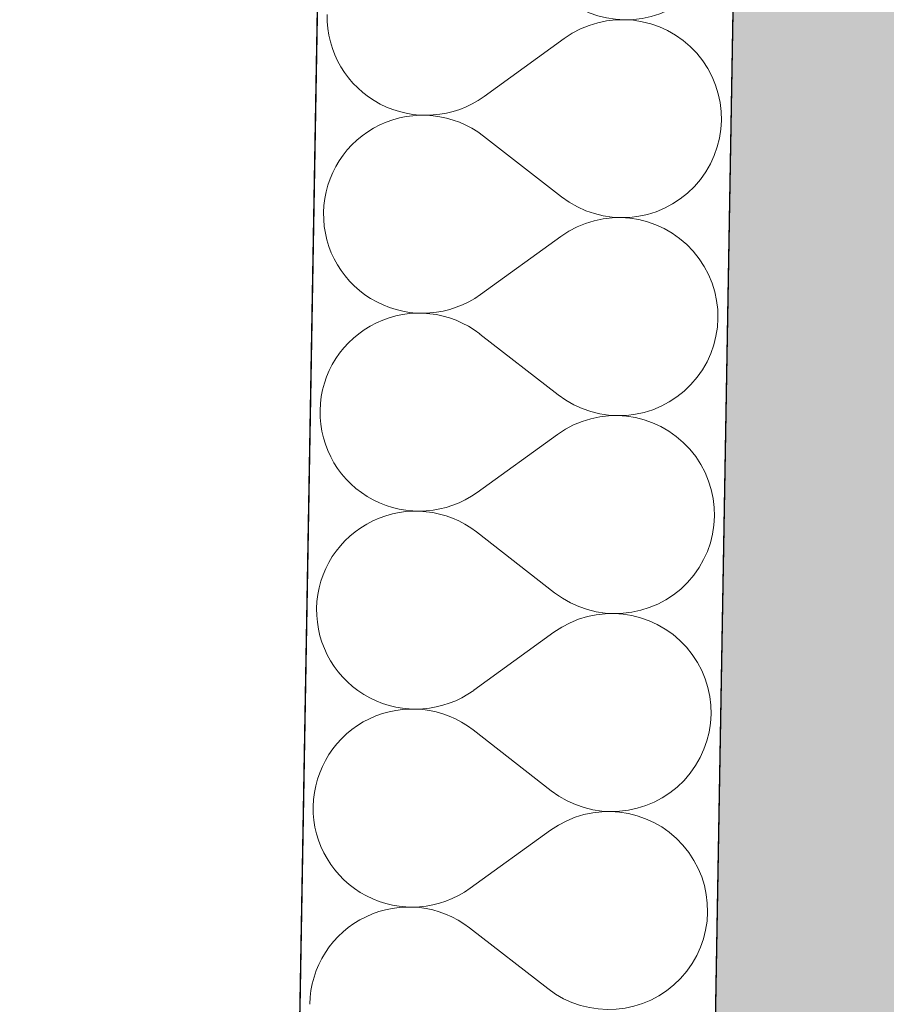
# Model space of a CAD drawing. Header units: millimetres. Extents: x -24674 to 2959, y -2716 to 20653.
# Tile 39 of 161: x -20642 to -20309, y 6530 to 6909. Entities that reach past the tile are written whole.
import ezdxf

# ---------------------------------------------------------------- set-up
doc = ezdxf.new("R2010")
doc.units = ezdxf.units.MM
doc.header["$MEASUREMENT"] = 0
doc.linetypes.add('Wipeout_Contour', pattern=[1000, 0, -1000])
for name, color, linetype in [('9._POHLED ZÁPADNÍ_1_Konstrukce - nosné', 7, 'Continuous'), ('9._POHLED ZÁPADNÍ_1_Nové_Konstrukce - nosné', 7, 'Continuous'), ('9._POHLED ZÁPADNÍ_1_Nové_Výplně – Řezové', 7, 'Continuous'), ('9._POHLED ZÁPADNÍ_1_Výplně – Řezové', 7, 'Continuous'), ('9._POHLED ZÁPADNÍ_1_VÝTAH VAR 1', 7, 'Continuous')]:
    doc.layers.add(name, color=color, linetype=linetype)

# ---------------------------------------------------------------- blocks, each defined once
blk = doc.blocks.new('*X4', base_point=(-27719.5, -6043.99))
at = {"layer": '9._POHLED ZÁPADNÍ_1_Nové_Výplně – Řezové', "color": 21, "linetype": 'Continuous', "lineweight": 20, "true_color": 0xffaaaa}
for p, q in [((-20523.75, 6911.2), (-20523.7, 6908.48)), ((-20523.7, 6908.48), (-20523.46, 6905.77)), ((-20420.27, 6907.84), (-20422.87, 6907.03)), ((-20417.62, 6908.47), (-20420.27, 6907.84)), ((-20414.94, 6908.91), (-20417.62, 6908.47)), ((-20412.23, 6909.15), (-20414.94, 6908.91)), ((-20409.51, 6909.21), (-20412.23, 6909.15)), ((-20406.79, 6909.06), (-20409.51, 6909.21)), ((-20404.09, 6908.73), (-20406.79, 6909.06)), ((-20401.42, 6908.2), (-20404.09, 6908.73)), ((-20398.8, 6907.48), (-20401.42, 6908.2)), ((-20396.23, 6906.58), (-20398.8, 6907.48)), ((-20523.46, 6905.77), (-20523.02, 6903.08)), ((-20427.85, 6904.85), (-20430.21, 6903.5)), ((-20425.4, 6906.03), (-20427.85, 6904.85)), ((-20422.87, 6907.03), (-20425.4, 6906.03)), ((-20393.74, 6905.5), (-20396.23, 6906.58)), ((-20391.33, 6904.24), (-20393.74, 6905.5)), ((-20389.01, 6902.81), (-20391.33, 6904.24)), ((-20523.02, 6903.08), (-20522.4, 6900.44)), ((-20522.4, 6900.44), (-20521.58, 6897.84)), ((-20432.47, 6901.99), (-20463.34, 6879.66)), ((-20430.21, 6903.5), (-20432.47, 6901.99)), ((-20386.8, 6901.22), (-20389.01, 6902.81)), ((-20384.71, 6899.48), (-20386.8, 6901.22)), ((-20521.58, 6897.84), (-20520.58, 6895.31)), ((-20382.75, 6897.59), (-20384.71, 6899.48)), ((-20380.93, 6895.57), (-20382.75, 6897.59)), ((-20520.58, 6895.31), (-20519.41, 6892.86)), ((-20519.41, 6892.86), (-20518.06, 6890.49)), ((-20379.26, 6893.42), (-20380.93, 6895.57)), ((-20377.75, 6891.16), (-20379.26, 6893.42)), ((-20518.06, 6890.49), (-20516.55, 6888.23)), ((-20376.4, 6888.79), (-20377.75, 6891.16)), ((-20375.23, 6886.34), (-20376.4, 6888.79)), ((-20516.55, 6888.23), (-20514.88, 6886.08)), ((-20514.88, 6886.08), (-20513.06, 6884.06)), ((-20374.23, 6883.81), (-20375.23, 6886.34)), ((-20513.06, 6884.06), (-20511.1, 6882.17)), ((-20511.1, 6882.17), (-20509.01, 6880.43)), ((-20373.42, 6881.21), (-20374.23, 6883.81)), ((-20372.79, 6878.57), (-20373.42, 6881.21)), ((-20509.01, 6880.43), (-20506.8, 6878.84)), ((-20506.8, 6878.84), (-20504.49, 6877.41)), ((-20504.49, 6877.41), (-20502.07, 6876.15)), ((-20467.96, 6876.8), (-20465.6, 6878.15)), ((-20465.6, 6878.15), (-20463.34, 6879.66)), ((-20372.35, 6875.88), (-20372.79, 6878.57)), ((-20502.07, 6876.15), (-20499.58, 6875.07)), ((-20499.58, 6875.07), (-20497.01, 6874.17)), ((-20497.01, 6874.17), (-20494.39, 6873.45)), ((-20494.39, 6873.45), (-20491.72, 6872.92)), ((-20478.19, 6873.18), (-20475.54, 6873.81)), ((-20475.54, 6873.81), (-20472.95, 6874.62)), ((-20472.95, 6874.62), (-20470.42, 6875.62)), ((-20470.42, 6875.62), (-20467.96, 6876.8)), ((-20372.11, 6873.17), (-20372.35, 6875.88)), ((-20499.66, 6870.28), (-20502.19, 6869.29)), ((-20497.07, 6871.09), (-20499.66, 6870.28)), ((-20494.42, 6871.72), (-20497.07, 6871.09)), ((-20491.73, 6872.15), (-20494.42, 6871.72)), ((-20489.02, 6872.4), (-20491.73, 6872.15)), ((-20491.72, 6872.92), (-20489.02, 6872.59)), ((-20489.02, 6872.59), (-20486.3, 6872.44)), ((-20486.3, 6872.44), (-20489.02, 6872.4)), ((-20486.3, 6872.44), (-20483.58, 6872.5)), ((-20483.59, 6872.3), (-20486.3, 6872.44)), ((-20480.89, 6871.96), (-20483.59, 6872.3)), ((-20483.58, 6872.5), (-20480.87, 6872.74)), ((-20478.22, 6871.43), (-20480.89, 6871.96)), ((-20480.87, 6872.74), (-20478.19, 6873.18)), ((-20475.6, 6870.71), (-20478.22, 6871.43)), ((-20473.03, 6869.8), (-20475.6, 6870.71)), ((-20470.54, 6868.71), (-20473.03, 6869.8)), ((-20372.2, 6867.74), (-20372.06, 6870.45)), ((-20372.06, 6870.45), (-20372.11, 6873.17)), ((-20507.01, 6866.76), (-20509.27, 6865.25)), ((-20504.65, 6868.11), (-20507.01, 6866.76)), ((-20502.19, 6869.29), (-20504.65, 6868.11)), ((-20468.13, 6867.45), (-20470.54, 6868.71)), ((-20465.81, 6866.02), (-20468.13, 6867.45)), ((-20463.61, 6864.43), (-20465.81, 6866.02)), ((-20372.54, 6865.04), (-20372.2, 6867.74)), ((-20511.42, 6863.58), (-20513.45, 6861.77)), ((-20509.27, 6865.25), (-20511.42, 6863.58)), ((-20433.53, 6841.04), (-20463.61, 6864.43)), ((-20373.79, 6859.74), (-20373.07, 6862.37)), ((-20373.07, 6862.37), (-20372.54, 6865.04)), ((-20515.34, 6859.81), (-20517.08, 6857.72)), ((-20513.45, 6861.77), (-20515.34, 6859.81)), ((-20374.69, 6857.18), (-20373.79, 6859.74)), ((-20518.67, 6855.51), (-20520.1, 6853.2)), ((-20517.08, 6857.72), (-20518.67, 6855.51)), ((-20377.04, 6852.27), (-20375.78, 6854.68)), ((-20375.78, 6854.68), (-20374.69, 6857.18)), ((-20521.36, 6850.79), (-20522.45, 6848.29)), ((-20520.1, 6853.2), (-20521.36, 6850.79)), ((-20378.47, 6849.96), (-20377.04, 6852.27)), ((-20522.45, 6848.29), (-20523.35, 6845.73)), ((-20381.8, 6845.66), (-20380.06, 6847.75)), ((-20380.06, 6847.75), (-20378.47, 6849.96)), ((-20524.07, 6843.1), (-20524.6, 6840.43)), ((-20523.35, 6845.73), (-20524.07, 6843.1)), ((-20385.72, 6841.89), (-20383.69, 6843.7)), ((-20383.69, 6843.7), (-20381.8, 6845.66)), ((-20524.6, 6840.43), (-20524.94, 6837.74)), ((-20433.53, 6841.04), (-20431.33, 6839.45)), ((-20431.33, 6839.45), (-20429.01, 6838.02)), ((-20390.13, 6838.71), (-20387.87, 6840.22)), ((-20387.87, 6840.22), (-20385.72, 6841.89)), ((-20524.94, 6837.74), (-20525.08, 6835.02)), ((-20429.01, 6838.02), (-20426.6, 6836.76)), ((-20426.6, 6836.76), (-20424.11, 6835.67)), ((-20424.11, 6835.67), (-20421.54, 6834.77)), ((-20397.48, 6835.19), (-20394.95, 6836.19)), ((-20394.95, 6836.19), (-20392.49, 6837.36)), ((-20392.49, 6837.36), (-20390.13, 6838.71)), ((-20525.08, 6835.02), (-20525.03, 6832.3)), ((-20525.03, 6832.3), (-20524.79, 6829.59)), ((-20421.6, 6831.66), (-20424.19, 6830.85)), ((-20418.95, 6832.29), (-20421.6, 6831.66)), ((-20421.54, 6834.77), (-20418.92, 6834.04)), ((-20416.27, 6832.73), (-20418.95, 6832.29)), ((-20418.92, 6834.04), (-20416.25, 6833.51)), ((-20413.56, 6832.98), (-20416.27, 6832.73)), ((-20416.25, 6833.51), (-20413.55, 6833.17)), ((-20410.84, 6833.03), (-20413.56, 6832.98)), ((-20413.55, 6833.17), (-20410.84, 6833.03)), ((-20410.84, 6833.03), (-20408.12, 6833.07)), ((-20408.12, 6832.88), (-20410.84, 6833.03)), ((-20408.12, 6833.07), (-20405.41, 6833.32)), ((-20405.42, 6832.55), (-20408.12, 6832.88)), ((-20402.75, 6832.02), (-20405.42, 6832.55)), ((-20405.41, 6833.32), (-20402.72, 6833.75)), ((-20400.13, 6831.3), (-20402.75, 6832.02)), ((-20402.72, 6833.75), (-20400.07, 6834.38)), ((-20400.07, 6834.38), (-20397.48, 6835.19)), ((-20524.79, 6829.59), (-20524.35, 6826.9)), ((-20429.18, 6828.67), (-20431.54, 6827.32)), ((-20426.72, 6829.85), (-20429.18, 6828.67)), ((-20424.19, 6830.85), (-20426.72, 6829.85)), ((-20397.56, 6830.4), (-20400.13, 6831.3)), ((-20395.07, 6829.32), (-20397.56, 6830.4)), ((-20392.65, 6828.06), (-20395.07, 6829.32)), ((-20390.34, 6826.63), (-20392.65, 6828.06)), ((-20524.35, 6826.9), (-20523.72, 6824.26)), ((-20523.72, 6824.26), (-20522.91, 6821.66)), ((-20433.8, 6825.81), (-20464.67, 6803.48)), ((-20431.54, 6827.32), (-20433.8, 6825.81)), ((-20388.13, 6825.04), (-20390.34, 6826.63)), ((-20386.04, 6823.3), (-20388.13, 6825.04)), ((-20522.91, 6821.66), (-20521.91, 6819.13)), ((-20384.08, 6821.41), (-20386.04, 6823.3)), ((-20382.26, 6819.39), (-20384.08, 6821.41)), ((-20521.91, 6819.13), (-20520.74, 6816.68)), ((-20520.74, 6816.68), (-20519.39, 6814.31)), ((-20380.59, 6817.24), (-20382.26, 6819.39)), ((-20379.08, 6814.98), (-20380.59, 6817.24)), ((-20519.39, 6814.31), (-20517.88, 6812.05)), ((-20377.73, 6812.62), (-20379.08, 6814.98)), ((-20517.88, 6812.05), (-20516.21, 6809.9)), ((-20516.21, 6809.9), (-20514.39, 6807.88)), ((-20376.56, 6810.16), (-20377.73, 6812.62)), ((-20375.56, 6807.63), (-20376.56, 6810.16)), ((-20514.39, 6807.88), (-20512.43, 6805.99)), ((-20512.43, 6805.99), (-20510.34, 6804.25)), ((-20374.74, 6805.04), (-20375.56, 6807.63)), ((-20510.34, 6804.25), (-20508.13, 6802.66)), ((-20508.13, 6802.66), (-20505.81, 6801.23)), ((-20469.29, 6800.62), (-20466.93, 6801.97)), ((-20466.93, 6801.97), (-20464.67, 6803.48)), ((-20374.12, 6802.39), (-20374.74, 6805.04)), ((-20373.68, 6799.7), (-20374.12, 6802.39)), ((-20505.81, 6801.23), (-20503.4, 6799.98)), ((-20503.4, 6799.98), (-20500.91, 6798.89)), ((-20500.91, 6798.89), (-20498.34, 6797.99)), ((-20498.34, 6797.99), (-20495.72, 6797.27)), ((-20479.52, 6797), (-20476.87, 6797.63)), ((-20476.87, 6797.63), (-20474.27, 6798.44)), ((-20474.27, 6798.44), (-20471.74, 6799.44)), ((-20471.74, 6799.44), (-20469.29, 6800.62)), ((-20373.44, 6796.99), (-20373.68, 6799.7)), ((-20500.99, 6794.1), (-20503.52, 6793.11)), ((-20498.39, 6794.91), (-20500.99, 6794.1)), ((-20495.75, 6795.54), (-20498.39, 6794.91)), ((-20493.06, 6795.97), (-20495.75, 6795.54)), ((-20495.72, 6797.27), (-20493.05, 6796.74)), ((-20490.35, 6796.22), (-20493.06, 6795.97)), ((-20493.05, 6796.74), (-20490.35, 6796.41)), ((-20490.35, 6796.41), (-20487.63, 6796.26)), ((-20487.63, 6796.26), (-20490.35, 6796.22)), ((-20487.63, 6796.26), (-20484.91, 6796.32)), ((-20484.91, 6796.12), (-20487.63, 6796.26)), ((-20484.91, 6796.32), (-20482.2, 6796.56)), ((-20482.22, 6795.78), (-20484.91, 6796.12)), ((-20479.55, 6795.25), (-20482.22, 6795.78)), ((-20482.2, 6796.56), (-20479.52, 6797)), ((-20476.92, 6794.53), (-20479.55, 6795.25)), ((-20474.36, 6793.62), (-20476.92, 6794.53)), ((-20373.53, 6791.56), (-20373.39, 6794.27)), ((-20373.39, 6794.27), (-20373.44, 6796.99)), ((-20508.34, 6790.59), (-20510.6, 6789.07)), ((-20505.98, 6791.93), (-20508.34, 6790.59)), ((-20503.52, 6793.11), (-20505.98, 6791.93)), ((-20471.86, 6792.53), (-20474.36, 6793.62)), ((-20469.45, 6791.27), (-20471.86, 6792.53)), ((-20467.14, 6789.84), (-20469.45, 6791.27)), ((-20373.87, 6788.86), (-20373.53, 6791.56)), ((-20512.75, 6787.41), (-20514.77, 6785.59)), ((-20510.6, 6789.07), (-20512.75, 6787.41)), ((-20464.93, 6788.25), (-20467.14, 6789.84)), ((-20434.86, 6764.86), (-20464.93, 6788.25)), ((-20375.12, 6783.56), (-20374.4, 6786.19)), ((-20374.4, 6786.19), (-20373.87, 6788.86)), ((-20516.66, 6783.63), (-20518.41, 6781.54)), ((-20514.77, 6785.59), (-20516.66, 6783.63)), ((-20376.02, 6781), (-20375.12, 6783.56)), ((-20520, 6779.33), (-20521.43, 6777.02)), ((-20518.41, 6781.54), (-20520, 6779.33)), ((-20377.11, 6778.5), (-20376.02, 6781)), ((-20521.43, 6777.02), (-20522.69, 6774.61)), ((-20379.8, 6773.78), (-20378.37, 6776.09)), ((-20378.37, 6776.09), (-20377.11, 6778.5)), ((-20523.77, 6772.11), (-20524.68, 6769.55)), ((-20522.69, 6774.61), (-20523.77, 6772.11)), ((-20383.13, 6769.48), (-20381.39, 6771.57)), ((-20381.39, 6771.57), (-20379.8, 6773.78)), ((-20524.68, 6769.55), (-20525.4, 6766.92)), ((-20387.05, 6765.71), (-20385.02, 6767.53)), ((-20385.02, 6767.53), (-20383.13, 6769.48)), ((-20525.93, 6764.26), (-20526.26, 6761.56)), ((-20525.4, 6766.92), (-20525.93, 6764.26)), ((-20434.86, 6764.86), (-20432.66, 6763.27)), ((-20391.46, 6762.53), (-20389.19, 6764.04)), ((-20389.19, 6764.04), (-20387.05, 6765.71)), ((-20526.26, 6761.56), (-20526.41, 6758.84)), ((-20432.66, 6763.27), (-20430.34, 6761.84)), ((-20430.34, 6761.84), (-20427.93, 6760.58)), ((-20427.93, 6760.58), (-20425.44, 6759.49)), ((-20398.81, 6759.01), (-20396.27, 6760.01)), ((-20396.27, 6760.01), (-20393.82, 6761.18)), ((-20393.82, 6761.18), (-20391.46, 6762.53)), ((-20526.41, 6758.84), (-20526.36, 6756.12)), ((-20526.36, 6756.12), (-20526.12, 6753.41)), ((-20425.44, 6759.49), (-20422.87, 6758.59)), ((-20420.28, 6756.11), (-20422.93, 6755.48)), ((-20422.87, 6758.59), (-20420.25, 6757.87)), ((-20417.59, 6756.55), (-20420.28, 6756.11)), ((-20420.25, 6757.87), (-20417.58, 6757.33)), ((-20414.89, 6756.8), (-20417.59, 6756.55)), ((-20417.58, 6757.33), (-20414.88, 6756.99)), ((-20412.17, 6756.85), (-20414.89, 6756.8)), ((-20414.88, 6756.99), (-20412.17, 6756.85)), ((-20412.17, 6756.85), (-20409.44, 6756.9)), ((-20409.45, 6756.71), (-20412.17, 6756.85)), ((-20406.75, 6756.37), (-20409.45, 6756.71)), ((-20409.44, 6756.9), (-20406.74, 6757.14)), ((-20404.08, 6755.84), (-20406.75, 6756.37)), ((-20406.74, 6757.14), (-20404.05, 6757.57)), ((-20401.46, 6755.12), (-20404.08, 6755.84)), ((-20404.05, 6757.57), (-20401.4, 6758.2)), ((-20401.4, 6758.2), (-20398.81, 6759.01)), ((-20526.12, 6753.41), (-20525.68, 6750.72)), ((-20430.5, 6752.49), (-20432.87, 6751.14)), ((-20428.05, 6753.67), (-20430.5, 6752.49)), ((-20425.52, 6754.67), (-20428.05, 6753.67)), ((-20422.93, 6755.48), (-20425.52, 6754.67)), ((-20398.89, 6754.22), (-20401.46, 6755.12)), ((-20396.39, 6753.14), (-20398.89, 6754.22)), ((-20393.98, 6751.88), (-20396.39, 6753.14)), ((-20525.68, 6750.72), (-20525.05, 6748.08)), ((-20435.13, 6749.63), (-20466, 6727.31)), ((-20432.87, 6751.14), (-20435.13, 6749.63)), ((-20391.67, 6750.45), (-20393.98, 6751.88)), ((-20389.46, 6748.86), (-20391.67, 6750.45)), ((-20387.37, 6747.12), (-20389.46, 6748.86)), ((-20525.05, 6748.08), (-20524.24, 6745.48)), ((-20524.24, 6745.48), (-20523.24, 6742.95)), ((-20385.41, 6745.23), (-20387.37, 6747.12)), ((-20383.59, 6743.21), (-20385.41, 6745.23)), ((-20523.24, 6742.95), (-20522.06, 6740.5)), ((-20381.92, 6741.06), (-20383.59, 6743.21)), ((-20380.41, 6738.8), (-20381.92, 6741.06)), ((-20522.06, 6740.5), (-20520.72, 6738.13)), ((-20520.72, 6738.13), (-20519.2, 6735.87)), ((-20379.06, 6736.44), (-20380.41, 6738.8)), ((-20519.2, 6735.87), (-20517.53, 6733.73)), ((-20517.53, 6733.73), (-20515.71, 6731.7)), ((-20377.88, 6733.98), (-20379.06, 6736.44)), ((-20376.89, 6731.45), (-20377.88, 6733.98)), ((-20515.71, 6731.7), (-20513.75, 6729.82)), ((-20513.75, 6729.82), (-20511.67, 6728.07)), ((-20376.07, 6728.86), (-20376.89, 6731.45)), ((-20511.67, 6728.07), (-20509.46, 6726.48)), ((-20509.46, 6726.48), (-20507.14, 6725.06)), ((-20470.62, 6724.44), (-20468.26, 6725.79)), ((-20468.26, 6725.79), (-20466, 6727.31)), ((-20375.45, 6726.21), (-20376.07, 6728.86)), ((-20375.01, 6723.52), (-20375.45, 6726.21)), ((-20507.14, 6725.06), (-20504.73, 6723.8)), ((-20504.73, 6723.8), (-20502.24, 6722.71)), ((-20502.24, 6722.71), (-20499.67, 6721.81)), ((-20499.67, 6721.81), (-20497.04, 6721.09)), ((-20478.2, 6721.45), (-20475.6, 6722.27)), ((-20475.6, 6722.27), (-20473.07, 6723.26)), ((-20473.07, 6723.26), (-20470.62, 6724.44)), ((-20374.77, 6720.81), (-20375.01, 6723.52)), ((-20499.72, 6718.74), (-20502.32, 6717.92)), ((-20497.07, 6719.36), (-20499.72, 6718.74)), ((-20494.39, 6719.8), (-20497.07, 6719.36)), ((-20497.04, 6721.09), (-20494.38, 6720.57)), ((-20491.68, 6720.04), (-20494.39, 6719.8)), ((-20494.38, 6720.57), (-20491.68, 6720.23)), ((-20491.68, 6720.23), (-20488.96, 6720.09)), ((-20488.96, 6720.09), (-20491.68, 6720.04)), ((-20488.96, 6720.09), (-20486.24, 6720.14)), ((-20486.24, 6719.94), (-20488.96, 6720.09)), ((-20486.24, 6720.14), (-20483.53, 6720.38)), ((-20483.54, 6719.6), (-20486.24, 6719.94)), ((-20480.88, 6719.07), (-20483.54, 6719.6)), ((-20483.53, 6720.38), (-20480.84, 6720.82)), ((-20478.25, 6718.35), (-20480.88, 6719.07)), ((-20480.84, 6720.82), (-20478.2, 6721.45)), ((-20475.69, 6717.44), (-20478.25, 6718.35)), ((-20374.86, 6715.38), (-20374.72, 6718.09)), ((-20374.72, 6718.09), (-20374.77, 6720.81)), ((-20509.67, 6714.41), (-20511.93, 6712.9)), ((-20507.3, 6715.75), (-20509.67, 6714.41)), ((-20504.85, 6716.93), (-20507.3, 6715.75)), ((-20502.32, 6717.92), (-20504.85, 6716.93)), ((-20473.19, 6716.35), (-20475.69, 6717.44)), ((-20470.78, 6715.09), (-20473.19, 6716.35)), ((-20468.47, 6713.66), (-20470.78, 6715.09)), ((-20375.2, 6712.68), (-20374.86, 6715.38)), ((-20514.08, 6711.23), (-20516.1, 6709.41)), ((-20511.93, 6712.9), (-20514.08, 6711.23)), ((-20466.26, 6712.07), (-20468.47, 6713.66)), ((-20436.19, 6688.69), (-20466.26, 6712.07)), ((-20375.73, 6710.01), (-20375.2, 6712.68)), ((-20517.99, 6707.45), (-20519.74, 6705.36)), ((-20516.1, 6709.41), (-20517.99, 6707.45)), ((-20377.35, 6704.82), (-20376.45, 6707.39)), ((-20376.45, 6707.39), (-20375.73, 6710.01)), ((-20521.33, 6703.16), (-20522.76, 6700.84)), ((-20519.74, 6705.36), (-20521.33, 6703.16)), ((-20378.44, 6702.33), (-20377.35, 6704.82)), ((-20522.76, 6700.84), (-20524.02, 6698.43)), ((-20381.13, 6697.6), (-20379.7, 6699.91)), ((-20379.7, 6699.91), (-20378.44, 6702.33)), ((-20525.1, 6695.94), (-20526.01, 6693.37)), ((-20524.02, 6698.43), (-20525.1, 6695.94)), ((-20384.46, 6693.3), (-20382.72, 6695.39)), ((-20382.72, 6695.39), (-20381.13, 6697.6)), ((-20526.01, 6693.37), (-20526.72, 6690.75)), ((-20386.35, 6691.35), (-20384.46, 6693.3)), ((-20527.25, 6688.08), (-20527.59, 6685.38)), ((-20526.72, 6690.75), (-20527.25, 6688.08)), ((-20436.19, 6688.69), (-20433.98, 6687.09)), ((-20392.78, 6686.35), (-20390.52, 6687.86)), ((-20390.52, 6687.86), (-20388.37, 6689.53)), ((-20388.37, 6689.53), (-20386.35, 6691.35)), ((-20527.59, 6685.38), (-20527.74, 6682.66)), ((-20433.98, 6687.09), (-20431.67, 6685.66)), ((-20431.67, 6685.66), (-20429.26, 6684.4)), ((-20429.26, 6684.4), (-20426.77, 6683.31)), ((-20397.6, 6683.83), (-20395.15, 6685)), ((-20395.15, 6685), (-20392.78, 6686.35)), ((-20527.74, 6682.66), (-20527.69, 6679.94)), ((-20426.77, 6683.31), (-20424.2, 6682.41)), ((-20424.2, 6682.41), (-20421.58, 6681.69)), ((-20418.92, 6680.37), (-20421.61, 6679.93)), ((-20421.58, 6681.69), (-20418.91, 6681.16)), ((-20416.21, 6680.62), (-20418.92, 6680.37)), ((-20418.91, 6681.16), (-20416.21, 6680.82)), ((-20416.21, 6680.82), (-20413.49, 6680.67)), ((-20413.49, 6680.67), (-20416.21, 6680.62)), ((-20413.49, 6680.67), (-20410.77, 6680.72)), ((-20410.78, 6680.53), (-20413.49, 6680.67)), ((-20408.08, 6680.19), (-20410.78, 6680.53)), ((-20410.77, 6680.72), (-20408.06, 6680.96)), ((-20405.41, 6679.66), (-20408.08, 6680.19)), ((-20408.06, 6680.96), (-20405.38, 6681.39)), ((-20405.38, 6681.39), (-20402.73, 6682.02)), ((-20402.73, 6682.02), (-20400.13, 6682.83)), ((-20400.13, 6682.83), (-20397.6, 6683.83)), ((-20527.69, 6679.94), (-20527.44, 6677.23)), ((-20527.44, 6677.23), (-20527.01, 6674.55)), ((-20431.83, 6676.31), (-20434.2, 6674.96)), ((-20429.38, 6677.49), (-20431.83, 6676.31)), ((-20426.85, 6678.49), (-20429.38, 6677.49)), ((-20424.25, 6679.31), (-20426.85, 6678.49)), ((-20421.61, 6679.93), (-20424.25, 6679.31)), ((-20402.78, 6678.94), (-20405.41, 6679.66)), ((-20400.22, 6678.04), (-20402.78, 6678.94)), ((-20397.72, 6676.96), (-20400.22, 6678.04)), ((-20395.31, 6675.7), (-20397.72, 6676.96)), ((-20527.01, 6674.55), (-20526.38, 6671.9)), ((-20436.46, 6673.45), (-20467.33, 6651.13)), ((-20434.2, 6674.96), (-20436.46, 6673.45)), ((-20392.99, 6674.27), (-20395.31, 6675.7)), ((-20390.79, 6672.68), (-20392.99, 6674.27)), ((-20388.7, 6670.94), (-20390.79, 6672.68)), ((-20526.38, 6671.9), (-20525.57, 6669.3)), ((-20525.57, 6669.3), (-20524.57, 6666.77)), ((-20386.74, 6669.05), (-20388.7, 6670.94)), ((-20384.92, 6667.03), (-20386.74, 6669.05)), ((-20524.57, 6666.77), (-20523.39, 6664.32)), ((-20383.25, 6664.88), (-20384.92, 6667.03)), ((-20523.39, 6664.32), (-20522.04, 6661.96)), ((-20522.04, 6661.96), (-20520.53, 6659.69)), ((-20381.74, 6662.62), (-20383.25, 6664.88)), ((-20380.39, 6660.26), (-20381.74, 6662.62)), ((-20520.53, 6659.69), (-20518.86, 6657.55)), ((-20518.86, 6657.55), (-20517.04, 6655.52)), ((-20379.21, 6657.8), (-20380.39, 6660.26)), ((-20378.21, 6655.27), (-20379.21, 6657.8)), ((-20517.04, 6655.52), (-20515.08, 6653.64)), ((-20515.08, 6653.64), (-20512.99, 6651.89)), ((-20377.4, 6652.68), (-20378.21, 6655.27)), ((-20512.99, 6651.89), (-20510.79, 6650.3)), ((-20510.79, 6650.3), (-20508.47, 6648.88)), ((-20469.59, 6649.61), (-20467.33, 6651.13)), ((-20376.77, 6650.03), (-20377.4, 6652.68)), ((-20376.34, 6647.34), (-20376.77, 6650.03)), ((-20508.47, 6648.88), (-20506.06, 6647.62)), ((-20506.06, 6647.62), (-20503.56, 6646.53)), ((-20503.56, 6646.53), (-20501, 6645.63)), ((-20479.53, 6645.27), (-20476.93, 6646.09)), ((-20476.93, 6646.09), (-20474.4, 6647.09)), ((-20474.4, 6647.09), (-20471.95, 6648.26)), ((-20471.95, 6648.26), (-20469.59, 6649.61)), ((-20376.09, 6644.64), (-20376.34, 6647.34)), ((-20501.05, 6642.56), (-20503.65, 6641.74)), ((-20498.4, 6643.18), (-20501.05, 6642.56)), ((-20501, 6645.63), (-20498.37, 6644.91)), ((-20495.72, 6643.62), (-20498.4, 6643.18)), ((-20498.37, 6644.91), (-20495.7, 6644.39)), ((-20493.01, 6643.86), (-20495.72, 6643.62)), ((-20495.7, 6644.39), (-20493, 6644.05)), ((-20490.29, 6643.91), (-20493.01, 6643.86)), ((-20493, 6644.05), (-20490.29, 6643.91)), ((-20490.29, 6643.91), (-20487.57, 6643.96)), ((-20487.57, 6643.76), (-20490.29, 6643.91)), ((-20487.57, 6643.96), (-20484.86, 6644.2)), ((-20484.87, 6643.42), (-20487.57, 6643.76)), ((-20482.2, 6642.89), (-20484.87, 6643.42)), ((-20484.86, 6644.2), (-20482.17, 6644.64)), ((-20479.58, 6642.17), (-20482.2, 6642.89)), ((-20482.17, 6644.64), (-20479.53, 6645.27)), ((-20477.01, 6641.26), (-20479.58, 6642.17)), ((-20376.04, 6641.92), (-20376.09, 6644.64)), ((-20508.63, 6639.57), (-20511, 6638.23)), ((-20506.18, 6640.75), (-20508.63, 6639.57)), ((-20503.65, 6641.74), (-20506.18, 6640.75)), ((-20474.52, 6640.18), (-20477.01, 6641.26)), ((-20472.11, 6638.91), (-20474.52, 6640.18)), ((-20469.8, 6637.48), (-20472.11, 6638.91)), ((-20376.53, 6636.5), (-20376.19, 6639.2)), ((-20376.19, 6639.2), (-20376.04, 6641.92)), ((-20515.41, 6635.05), (-20517.43, 6633.23)), ((-20513.26, 6636.72), (-20515.41, 6635.05)), ((-20511, 6638.23), (-20513.26, 6636.72)), ((-20467.59, 6635.89), (-20469.8, 6637.48)), ((-20437.52, 6612.51), (-20467.59, 6635.89)), ((-20377.06, 6633.83), (-20376.53, 6636.5)), ((-20519.32, 6631.27), (-20521.06, 6629.18)), ((-20517.43, 6633.23), (-20519.32, 6631.27)), ((-20378.68, 6628.64), (-20377.77, 6631.21)), ((-20377.77, 6631.21), (-20377.06, 6633.83)), ((-20521.06, 6629.18), (-20522.65, 6626.98)), ((-20379.76, 6626.15), (-20378.68, 6628.64)), ((-20524.08, 6624.66), (-20525.34, 6622.25)), ((-20522.65, 6626.98), (-20524.08, 6624.66)), ((-20382.45, 6621.42), (-20381.02, 6623.74)), ((-20381.02, 6623.74), (-20379.76, 6626.15)), ((-20526.43, 6619.76), (-20527.33, 6617.19)), ((-20525.34, 6622.25), (-20526.43, 6619.76)), ((-20384.04, 6619.21), (-20382.45, 6621.42)), ((-20527.33, 6617.19), (-20528.05, 6614.57)), ((-20387.68, 6615.17), (-20385.79, 6617.13)), ((-20385.79, 6617.13), (-20384.04, 6619.21)), ((-20528.58, 6611.9), (-20528.92, 6609.2)), ((-20528.05, 6614.57), (-20528.58, 6611.9)), ((-20437.52, 6612.51), (-20435.31, 6610.91)), ((-20391.85, 6611.68), (-20389.7, 6613.35)), ((-20389.7, 6613.35), (-20387.68, 6615.17)), ((-20528.92, 6609.2), (-20529.07, 6606.48)), ((-20435.31, 6610.91), (-20433, 6609.48)), ((-20433, 6609.48), (-20430.59, 6608.22)), ((-20430.59, 6608.22), (-20428.09, 6607.13)), ((-20398.93, 6607.65), (-20396.48, 6608.82)), ((-20396.48, 6608.82), (-20394.11, 6610.17)), ((-20394.11, 6610.17), (-20391.85, 6611.68)), ((-20529.07, 6606.48), (-20529.02, 6603.76)), ((-20428.09, 6607.13), (-20425.53, 6606.23)), ((-20425.53, 6606.23), (-20422.91, 6605.51)), ((-20422.91, 6605.51), (-20420.24, 6604.98)), ((-20417.54, 6604.44), (-20420.25, 6604.19)), ((-20420.24, 6604.98), (-20417.54, 6604.64)), ((-20417.54, 6604.64), (-20414.82, 6604.49)), ((-20414.82, 6604.49), (-20417.54, 6604.44)), ((-20414.82, 6604.49), (-20412.1, 6604.54)), ((-20412.1, 6604.35), (-20414.82, 6604.49)), ((-20412.1, 6604.54), (-20409.39, 6604.78)), ((-20409.4, 6604.01), (-20412.1, 6604.35)), ((-20409.39, 6604.78), (-20406.71, 6605.22)), ((-20406.71, 6605.22), (-20404.06, 6605.84)), ((-20404.06, 6605.84), (-20401.46, 6606.65)), ((-20401.46, 6606.65), (-20398.93, 6607.65)), ((-20529.02, 6603.76), (-20528.77, 6601.05)), ((-20528.77, 6601.05), (-20528.34, 6598.37)), ((-20430.71, 6601.31), (-20433.16, 6600.13)), ((-20428.18, 6602.31), (-20430.71, 6601.31)), ((-20425.58, 6603.13), (-20428.18, 6602.31)), ((-20422.94, 6603.76), (-20425.58, 6603.13)), ((-20420.25, 6604.19), (-20422.94, 6603.76)), ((-20406.74, 6603.48), (-20409.4, 6604.01)), ((-20404.11, 6602.77), (-20406.74, 6603.48)), ((-20401.55, 6601.86), (-20404.11, 6602.77)), ((-20399.05, 6600.78), (-20401.55, 6601.86)), ((-20396.64, 6599.52), (-20399.05, 6600.78)), ((-20528.34, 6598.37), (-20527.71, 6595.72)), ((-20437.78, 6597.27), (-20468.65, 6574.95)), ((-20435.52, 6598.78), (-20437.78, 6597.27)), ((-20433.16, 6600.13), (-20435.52, 6598.78)), ((-20394.32, 6598.09), (-20396.64, 6599.52)), ((-20392.11, 6596.5), (-20394.32, 6598.09)), ((-20527.71, 6595.72), (-20526.89, 6593.12)), ((-20526.89, 6593.12), (-20525.9, 6590.59)), ((-20390.03, 6594.76), (-20392.11, 6596.5)), ((-20388.07, 6592.87), (-20390.03, 6594.76)), ((-20525.9, 6590.59), (-20524.72, 6588.14)), ((-20386.25, 6590.85), (-20388.07, 6592.87)), ((-20384.58, 6588.7), (-20386.25, 6590.85)), ((-20524.72, 6588.14), (-20523.37, 6585.78)), ((-20523.37, 6585.78), (-20521.86, 6583.52)), ((-20383.06, 6586.44), (-20384.58, 6588.7)), ((-20381.72, 6584.08), (-20383.06, 6586.44)), ((-20521.86, 6583.52), (-20520.19, 6581.37)), ((-20380.54, 6581.63), (-20381.72, 6584.08)), ((-20379.54, 6579.09), (-20380.54, 6581.63)), ((-20520.19, 6581.37), (-20518.37, 6579.35)), ((-20518.37, 6579.35), (-20516.41, 6577.46)), ((-20378.73, 6576.5), (-20379.54, 6579.09)), ((-20516.41, 6577.46), (-20514.32, 6575.71)), ((-20514.32, 6575.71), (-20512.11, 6574.13)), ((-20512.11, 6574.13), (-20509.8, 6572.7)), ((-20470.91, 6573.43), (-20468.65, 6574.95)), ((-20378.1, 6573.85), (-20378.73, 6576.5)), ((-20509.8, 6572.7), (-20507.39, 6571.44)), ((-20507.39, 6571.44), (-20504.89, 6570.36)), ((-20504.89, 6570.36), (-20502.33, 6569.45)), ((-20478.26, 6569.91), (-20475.73, 6570.91)), ((-20475.73, 6570.91), (-20473.28, 6572.08)), ((-20473.28, 6572.08), (-20470.91, 6573.43)), ((-20377.67, 6571.17), (-20378.1, 6573.85)), ((-20377.42, 6568.46), (-20377.67, 6571.17)), ((-20499.73, 6567), (-20502.38, 6566.38)), ((-20502.33, 6569.45), (-20499.7, 6568.74)), ((-20497.05, 6567.44), (-20499.73, 6567)), ((-20499.7, 6568.74), (-20497.03, 6568.21)), ((-20494.34, 6567.68), (-20497.05, 6567.44)), ((-20497.03, 6568.21), (-20494.33, 6567.87)), ((-20491.62, 6567.73), (-20494.34, 6567.68)), ((-20494.33, 6567.87), (-20491.62, 6567.73)), ((-20491.62, 6567.73), (-20488.9, 6567.78)), ((-20488.9, 6567.58), (-20491.62, 6567.73)), ((-20488.9, 6567.78), (-20486.19, 6568.03)), ((-20486.2, 6567.24), (-20488.9, 6567.58)), ((-20483.53, 6566.71), (-20486.2, 6567.24)), ((-20486.19, 6568.03), (-20483.5, 6568.46)), ((-20480.91, 6565.99), (-20483.53, 6566.71)), ((-20483.5, 6568.46), (-20480.85, 6569.09)), ((-20480.85, 6569.09), (-20478.26, 6569.91)), ((-20377.37, 6565.74), (-20377.42, 6568.46)), ((-20509.96, 6563.4), (-20512.32, 6562.05)), ((-20507.51, 6564.57), (-20509.96, 6563.4)), ((-20504.97, 6565.57), (-20507.51, 6564.57)), ((-20502.38, 6566.38), (-20504.97, 6565.57)), ((-20478.34, 6565.08), (-20480.91, 6565.99)), ((-20475.85, 6564), (-20478.34, 6565.08)), ((-20473.44, 6562.74), (-20475.85, 6564)), ((-20471.12, 6561.3), (-20473.44, 6562.74)), ((-20377.85, 6560.32), (-20377.52, 6563.02)), ((-20377.52, 6563.02), (-20377.37, 6565.74)), ((-20516.74, 6558.87), (-20518.76, 6557.05)), ((-20514.59, 6560.54), (-20516.74, 6558.87)), ((-20512.32, 6562.05), (-20514.59, 6560.54)), ((-20468.92, 6559.71), (-20471.12, 6561.3)), ((-20438.85, 6536.33), (-20468.92, 6559.71)), ((-20378.38, 6557.65), (-20377.85, 6560.32)), ((-20520.65, 6555.09), (-20522.39, 6553)), ((-20518.76, 6557.05), (-20520.65, 6555.09)), ((-20380.01, 6552.46), (-20379.1, 6555.03)), ((-20379.1, 6555.03), (-20378.38, 6557.65)), ((-20522.39, 6553), (-20523.98, 6550.8)), ((-20381.09, 6549.97), (-20380.01, 6552.46)), ((-20525.41, 6548.48), (-20526.67, 6546.07)), ((-20523.98, 6550.8), (-20525.41, 6548.48)), ((-20383.78, 6545.24), (-20382.35, 6547.56)), ((-20382.35, 6547.56), (-20381.09, 6549.97)), ((-20526.67, 6546.07), (-20527.76, 6543.58)), ((-20385.37, 6543.03), (-20383.78, 6545.24)), ((-20528.66, 6541.01), (-20529.38, 6538.39)), ((-20527.76, 6543.58), (-20528.66, 6541.01)), ((-20389.01, 6538.99), (-20387.12, 6540.95)), ((-20387.12, 6540.95), (-20385.37, 6543.03)), ((-20529.38, 6538.39), (-20529.91, 6535.72)), ((-20438.85, 6536.33), (-20436.64, 6534.74)), ((-20393.18, 6535.5), (-20391.03, 6537.17)), ((-20391.03, 6537.17), (-20389.01, 6538.99)), ((-20530.25, 6533.02), (-20530.39, 6530.3)), ((-20529.91, 6535.72), (-20530.25, 6533.02)), ((-20436.64, 6534.74), (-20434.33, 6533.3)), ((-20434.33, 6533.3), (-20431.92, 6532.04)), ((-20400.26, 6531.47), (-20397.8, 6532.64)), ((-20397.8, 6532.64), (-20395.44, 6533.99)), ((-20395.44, 6533.99), (-20393.18, 6535.5)), ((-20431.92, 6532.04), (-20429.42, 6530.96)), ((-20429.42, 6530.96), (-20426.86, 6530.05)), ((-20405.39, 6529.66), (-20402.79, 6530.47)), ((-20402.79, 6530.47), (-20400.26, 6531.47))]:
    blk.add_line(p, q, dxfattribs=at)
blk = doc.blocks.new('*X18', base_point=(-27719.5, -6043.99))
at = {"layer": '9._POHLED ZÁPADNÍ_1_Nové_Výplně – Řezové', "color": 21, "linetype": 'Continuous', "lineweight": 20, "true_color": 0xffaaaa}
for p, q in [((-20432.47, 6901.99), (-20463.34, 6879.66)), ((-20433.53, 6841.04), (-20463.61, 6864.43)), ((-20433.8, 6825.81), (-20464.67, 6803.48)), ((-20434.86, 6764.86), (-20464.93, 6788.25)), ((-20435.13, 6749.63), (-20466, 6727.31)), ((-20436.19, 6688.69), (-20466.26, 6712.07)), ((-20436.46, 6673.45), (-20467.33, 6651.13)), ((-20437.52, 6612.51), (-20467.59, 6635.89)), ((-20437.78, 6597.27), (-20468.65, 6574.95)), ((-20438.85, 6536.33), (-20468.92, 6559.71))]:
    blk.add_line(p, q, dxfattribs=at)
for centre, start, end in [((-20408.82, 6947.29), 232.1313, 125.8711), ((-20485.66, 6910.53), 179.0012, 305.8711), ((-20410.15, 6871.12), 232.1313, 125.8711), ((-20486.99, 6834.35), 52.1313, 179.0012), ((-20486.99, 6834.35), 179.0012, 305.8711), ((-20411.48, 6794.94), 232.1313, 125.8711), ((-20488.32, 6758.18), 52.1313, 179.0012), ((-20488.32, 6758.18), 179.0012, 305.8711), ((-20412.8, 6718.76), 232.1313, 125.8711), ((-20489.65, 6682), 52.1313, 179.0012), ((-20489.65, 6682), 179.0012, 305.8711), ((-20414.13, 6642.58), 232.1313, 125.8711), ((-20490.98, 6605.82), 52.1313, 179.0012), ((-20490.98, 6605.82), 179.0012, 305.8711), ((-20415.46, 6566.4), 232.1313, 125.8711), ((-20492.3, 6529.64), 52.1313, 179.0012)]:
    blk.add_arc(centre, 38.1, start, end, dxfattribs=at)

msp = doc.modelspace()

# ---------------------------------------------------------------- wipeouts: each hides what was drawn before it
at = {"color": 254, "linetype": 'Wipeout_Contour', "lineweight": 0, "ltscale": 108323.765576}
msp.add_wipeout([(-20470.48, 10185.48), (-20571.1, 4413.92), (-20421.12, 4411.3), (-20411.13, 4411.13), (-20313.53, 10008.83)], dxfattribs=at).dxf.layer = '9._POHLED ZÁPADNÍ_1_Nové_Výplně – Řezové'

# ---------------------------------------------------------------- next in the draw order: hatches: boundary and pattern name
at = {"layer": '9._POHLED ZÁPADNÍ_1_Výplně – Řezové', "linetype": 'Continuous', "lineweight": 13}
msp.add_hatch(color=254, dxfattribs=at).paths.add_polyline_path([(-20313.37, 10013.89), (-20411.95, 4415.68), (-20112, 4410.4), (-20020.94, 9581.29)])

# ---------------------------------------------------------------- next in the draw order: linework, layer by layer
at = {"layer": '9._POHLED ZÁPADNÍ_1_Konstrukce - nosné', "color": 7, "linetype": 'Continuous', "lineweight": 50, "flags": 128}
msp.add_lwpolyline([(-20313.37, 10013.89), (-20411.95, 4415.68)], dxfattribs=at)
at = {"layer": '9._POHLED ZÁPADNÍ_1_Nové_Konstrukce - nosné', "color": 1, "linetype": 'Continuous', "lineweight": 25, "flags": 128}
for points in [[(-20470.48, 10185.48), (-20571.1, 4413.92)], [(-20411.13, 4411.13), (-20313.53, 10008.83)]]:
    msp.add_lwpolyline(points, dxfattribs=at)

# ---------------------------------------------------------------- next in the draw order: block references
at = {"layer": '9._POHLED ZÁPADNÍ_1_VÝTAH VAR 1', "color": 9, "linetype": 'Continuous', "lineweight": 13}
msp.add_blockref('*X4', (-27719.5, -6043.99), dxfattribs=at)

# ---------------------------------------------------------------- next in the draw order: wipeouts: each hides what was drawn before it
at = {"color": 254, "linetype": 'Wipeout_Contour', "lineweight": 0, "ltscale": 274303.920399}
msp.add_wipeout([(-20641.96, 349.65), (-20481.93, 349.73), (-20428.28, 3427.35), (-20533.92, 3427.35), (-20533.92, 3677.35), (-20423.92, 3677.35), (-20313.53, 10008.83), (-20473.28, 10024.95), (-20580.69, 3864), (-20570.98, 4415.68), (-20411.95, 4415.68), (-20421.63, 3865.76), (-20580.69, 3864)], dxfattribs=at).dxf.layer = '9._POHLED ZÁPADNÍ_1_Nové_Výplně – Řezové'

# ---------------------------------------------------------------- next in the draw order: linework, layer by layer
at = {"layer": '9._POHLED ZÁPADNÍ_1_Nové_Konstrukce - nosné', "color": 1, "linetype": 'Continuous', "lineweight": 25, "flags": 128}
for points in [[(-20470.48, 10185.48), (-20641.96, 349.65)], [(-20423.92, 3677.35), (-20313.53, 10008.83)]]:
    msp.add_lwpolyline(points, dxfattribs=at)

# ---------------------------------------------------------------- next in the draw order: block references
at = {"layer": '9._POHLED ZÁPADNÍ_1_VÝTAH VAR 1', "color": 9, "linetype": 'Continuous', "lineweight": 13}
msp.add_blockref('*X18', (-27719.5, -6043.99), dxfattribs=at)

doc.saveas('drawing.dxf')
